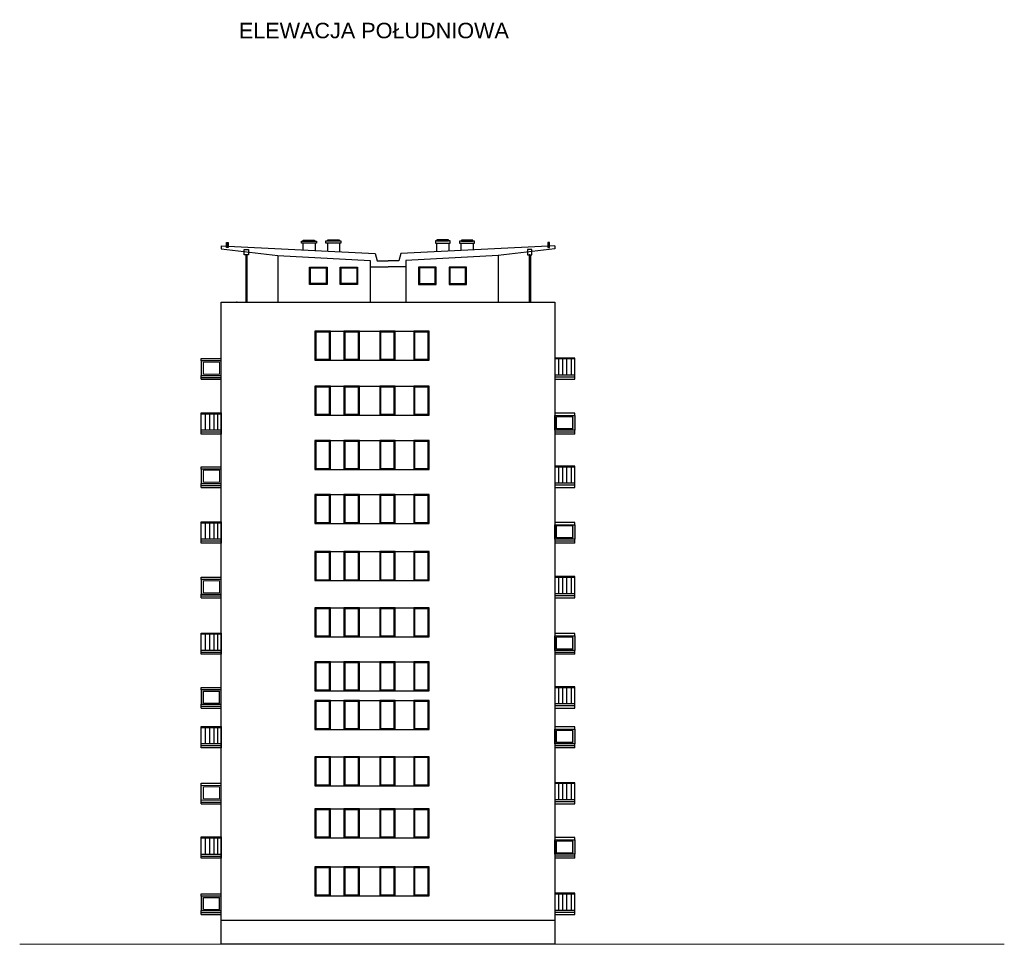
# Model space of a CAD drawing. Header units: millimetres. Extents: x 6874 to 479855, y -393105 to -20937.
# Tile 20 of 42: x 151755 to 202693, y -126650 to -78849. Entities that reach past the tile are written whole.
import ezdxf

# ---------------------------------------------------------------- set-up
doc = ezdxf.new("R2010")
doc.units = ezdxf.units.MM
doc.header["$MEASUREMENT"] = 0
for name, color, linetype, lineweight in [('Nowe_2D - Ogólne_Nr_pióra__1', 7, 'Continuous', 13), ('Nowe_2D - Ogólne_Nr_pióra__41', 7, 'Continuous', 25), ('Nowe_Adnotacja - Teksty_Nr_pióra__1', 7, 'Continuous', 13)]:
    doc.layers.add(name, color=color, linetype=linetype, lineweight=lineweight)
doc.styles.add('STYL_AUTOMATYCZNY_5', font='arial.ttf')

msp = doc.modelspace()

# ---------------------------------------------------------------- hatches: boundary and pattern name
at = {"layer": 'Nowe_2D - Ogólne_Nr_pióra__1', "linetype": 'Continuous', "lineweight": 13}
for points in [[(162547, -90566), (162547, -90365), (162459, -90365), (162459, -90561)], [(162459, -90365), (162459, -90633), (162547, -90633), (162547, -90365)], [(179075, -90566), (179075, -90365), (179163, -90365), (179163, -90561)], [(179163, -90365), (179163, -90633), (179075, -90633), (179075, -90365)], [(163447, -93450), (163507, -93450), (163507, -91003), (163447, -91003)], [(178175, -93450), (178115, -93450), (178115, -91003), (178175, -91003)]]:
    msp.add_hatch(color=7, dxfattribs=at).paths.add_polyline_path(points)
h = msp.add_hatch(color=7, dxfattribs=at)
h.paths.add_polyline_path([(161141, -96488), (161141, -97240), (162186, -97240), (162186, -96488)])
h.paths.add_polyline_path([(161256, -96555), (161256, -97173), (162100, -97173), (162100, -96555)], flags=0)
h = msp.add_hatch(color=7, dxfattribs=at)
h.paths.add_polyline_path([(180481, -99317), (180481, -100069), (179436, -100069), (179436, -99317)])
h.paths.add_polyline_path([(180366, -99384), (180366, -100002), (179522, -100002), (179522, -99384)], flags=0)
h = msp.add_hatch(color=7, dxfattribs=at)
h.paths.add_polyline_path([(161141, -102079), (161141, -102831), (162186, -102831), (162186, -102079)])
h.paths.add_polyline_path([(161256, -102146), (161256, -102764), (162100, -102764), (162100, -102146)], flags=0)
h = msp.add_hatch(color=7, dxfattribs=at)
h.paths.add_polyline_path([(180481, -104956), (180481, -105708), (179436, -105708), (179436, -104956)])
h.paths.add_polyline_path([(180366, -105023), (180366, -105641), (179522, -105641), (179522, -105023)], flags=0)
h = msp.add_hatch(color=7, dxfattribs=at)
h.paths.add_polyline_path([(161141, -107787), (161141, -108540), (162186, -108540), (162186, -107787)])
h.paths.add_polyline_path([(161256, -107854), (161256, -108473), (162100, -108473), (162100, -107854)], flags=0)
h = msp.add_hatch(color=7, dxfattribs=at)
h.paths.add_polyline_path([(180481, -110704), (180481, -111456), (179436, -111456), (179436, -110704)])
h.paths.add_polyline_path([(180366, -110771), (180366, -111389), (179522, -111389), (179522, -110771)], flags=0)
h = msp.add_hatch(color=7, dxfattribs=at)
h.paths.add_polyline_path([(161141, -113490), (161141, -114242), (162186, -114242), (162186, -113490)])
h.paths.add_polyline_path([(161256, -113557), (161256, -114175), (162100, -114175), (162100, -113557)], flags=0)
h = msp.add_hatch(color=7, dxfattribs=at)
h.paths.add_polyline_path([(180481, -115535), (180481, -116288), (179436, -116288), (179436, -115535)])
h.paths.add_polyline_path([(180366, -115602), (180366, -116221), (179522, -116221), (179522, -115602)], flags=0)
h = msp.add_hatch(color=7, dxfattribs=at)
h.paths.add_polyline_path([(161141, -118442), (161141, -119194), (162186, -119194), (162186, -118442)])
h.paths.add_polyline_path([(161256, -118509), (161256, -119127), (162100, -119127), (162100, -118509)], flags=0)
h = msp.add_hatch(color=7, dxfattribs=at)
h.paths.add_polyline_path([(180481, -121246), (180481, -121998), (179436, -121998), (179436, -121246)])
h.paths.add_polyline_path([(180366, -121313), (180366, -121931), (179522, -121931), (179522, -121313)], flags=0)
h = msp.add_hatch(color=7, dxfattribs=at)
h.paths.add_polyline_path([(161141, -124158), (161141, -124910), (162186, -124910), (162186, -124158)])
h.paths.add_polyline_path([(161256, -124225), (161256, -124843), (162100, -124843), (162100, -124225)], flags=0)

# ---------------------------------------------------------------- linework, layer by layer
at = {"layer": 'Nowe_2D - Ogólne_Nr_pióra__1', "color": 7, "linetype": 'Continuous', "lineweight": 13}
msp.add_line((151755, -126650), (202693, -126650), dxfattribs=at)
at = {"layer": 'Nowe_2D - Ogólne_Nr_pióra__1', "color": 7, "linetype": 'Continuous', "lineweight": 13, "flags": 128}
for points in [[(162547, -90566), (162547, -90365), (162459, -90365), (162459, -90561)], [(162459, -90365), (162459, -90633), (162547, -90633), (162547, -90365)], [(179075, -90566), (179075, -90365), (179163, -90365), (179163, -90561)], [(179163, -90365), (179163, -90633), (179075, -90633), (179075, -90365)], [(163447, -93450), (163507, -93450), (163507, -91003), (163447, -91003)], [(178175, -93450), (178115, -93450), (178115, -91003), (178175, -91003)], [(161141, -96488), (161141, -97240), (162186, -97240), (162186, -96488)], [(161256, -96555), (161256, -97173), (162100, -97173), (162100, -96555)], [(180481, -99317), (180481, -100069), (179436, -100069), (179436, -99317)], [(180366, -99384), (180366, -100002), (179522, -100002), (179522, -99384)], [(161141, -102079), (161141, -102831), (162186, -102831), (162186, -102079)], [(161256, -102146), (161256, -102764), (162100, -102764), (162100, -102146)], [(180481, -104956), (180481, -105708), (179436, -105708), (179436, -104956)], [(180366, -105023), (180366, -105641), (179522, -105641), (179522, -105023)], [(161141, -107787), (161141, -108540), (162186, -108540), (162186, -107787)], [(161256, -107854), (161256, -108473), (162100, -108473), (162100, -107854)], [(180481, -110704), (180481, -111456), (179436, -111456), (179436, -110704)], [(180366, -110771), (180366, -111389), (179522, -111389), (179522, -110771)], [(161141, -113490), (161141, -114242), (162186, -114242), (162186, -113490)], [(161256, -113557), (161256, -114175), (162100, -114175), (162100, -113557)], [(180481, -115535), (180481, -116288), (179436, -116288), (179436, -115535)], [(180366, -115602), (180366, -116221), (179522, -116221), (179522, -115602)], [(161141, -118442), (161141, -119194), (162186, -119194), (162186, -118442)], [(161256, -118509), (161256, -119127), (162100, -119127), (162100, -118509)], [(180481, -121246), (180481, -121998), (179436, -121998), (179436, -121246)], [(180366, -121313), (180366, -121931), (179522, -121931), (179522, -121313)], [(161141, -124158), (161141, -124910), (162186, -124910), (162186, -124158)], [(161256, -124225), (161256, -124843), (162100, -124843), (162100, -124225)]]:
    msp.add_lwpolyline(points, close=True, dxfattribs=at)
at = {"layer": 'Nowe_2D - Ogólne_Nr_pióra__41', "color": 7, "linetype": 'Continuous', "lineweight": 25}
for p, q in [((166401, -90403), (166401, -90756)), ((167048, -90403), (167048, -90788)), ((167671, -90399), (167671, -90819)), ((168304, -90399), (168304, -90851)), ((173318, -90399), (173318, -90851)), ((173951, -90399), (173951, -90819)), ((174574, -90403), (174574, -90788)), ((175221, -90403), (175221, -90756)), ((163477, -91003), (163447, -91003)), ((163447, -91003), (163447, -93450)), ((163477, -91003), (163507, -91003)), ((163507, -91003), (163507, -93450)), ((178145, -91003), (178115, -91003)), ((178115, -91003), (178115, -93450)), ((178145, -91003), (178175, -91003)), ((178175, -91003), (178175, -93450)), ((162948, -93450), (162978, -93450)), ((163008, -93450), (162978, -93450)), ((167828, -94950), (168528, -94950)), ((169328, -94950), (170378, -94950)), ((171178, -94950), (172138, -94950)), ((161141, -96488), (161141, -96368)), ((161141, -96368), (162186, -96368)), ((167828, -96450), (168528, -96450)), ((169328, -96450), (170378, -96450)), ((171178, -96450), (172138, -96450)), ((180481, -96390), (179436, -96390)), ((179626, -96390), (179626, -97224)), ((179829, -96390), (179829, -97224)), ((180044, -96390), (180044, -97224)), ((180277, -96390), (180277, -97224)), ((161141, -97341), (161141, -97240)), ((180481, -97224), (179436, -97224)), ((161141, -97341), (162186, -97341)), ((161141, -97441), (161141, -97341)), ((161141, -97441), (162186, -97441)), ((167828, -97800), (168528, -97800)), ((169328, -97800), (170378, -97800)), ((171178, -97800), (172138, -97800)), ((180481, -97328), (179436, -97328)), ((161141, -99219), (162186, -99219)), ((161345, -99219), (161345, -100054)), ((161578, -99219), (161578, -100054)), ((161793, -99219), (161793, -100054)), ((161996, -99219), (161996, -100054)), ((167828, -99300), (168528, -99300)), ((169328, -99300), (170378, -99300)), ((171178, -99300), (172138, -99300)), ((180481, -99197), (179436, -99197)), ((180481, -99317), (180481, -99197)), ((180366, -99384), (179522, -99384)), ((179522, -100002), (179522, -99384)), ((180366, -100002), (180366, -99384)), ((161141, -100054), (162186, -100054)), ((161141, -100158), (162186, -100158)), ((180481, -100170), (179436, -100170)), ((180481, -100271), (179436, -100271)), ((180366, -100002), (179522, -100002)), ((180481, -100170), (180481, -100069)), ((180481, -100271), (180481, -100170)), ((167828, -100600), (168528, -100600)), ((169328, -100600), (170378, -100600)), ((171178, -100600), (172138, -100600)), ((161141, -102079), (161141, -101959)), ((161141, -101959), (162186, -101959)), ((167828, -102100), (168528, -102100)), ((169328, -102100), (170378, -102100)), ((171178, -102100), (172138, -102100)), ((180481, -101981), (179436, -101981)), ((179626, -101981), (179626, -102815)), ((179829, -101981), (179829, -102815)), ((180044, -101981), (180044, -102815)), ((180277, -101981), (180277, -102815)), ((161141, -102932), (161141, -102831)), ((180481, -102815), (179436, -102815)), ((161141, -102932), (162186, -102932)), ((161141, -103032), (161141, -102932)), ((161141, -103032), (162186, -103032)), ((167828, -103400), (168528, -103400)), ((169328, -103400), (170378, -103400)), ((171178, -103400), (172138, -103400)), ((180481, -102919), (179436, -102919)), ((161141, -104858), (162186, -104858)), ((161345, -104858), (161345, -105693)), ((161578, -104858), (161578, -105693)), ((161793, -104858), (161793, -105693)), ((161996, -104858), (161996, -105693)), ((167828, -104900), (168528, -104900)), ((169328, -104900), (170378, -104900)), ((171178, -104900), (172138, -104900)), ((180481, -104836), (179436, -104836)), ((180481, -104956), (180481, -104836)), ((180366, -105023), (179522, -105023)), ((179522, -105641), (179522, -105023)), ((180366, -105641), (180366, -105023)), ((161141, -105693), (162186, -105693)), ((161141, -105797), (162186, -105797)), ((180481, -105809), (179436, -105809)), ((180481, -105910), (179436, -105910)), ((180366, -105641), (179522, -105641)), ((180481, -105809), (180481, -105708)), ((180481, -105910), (180481, -105809)), ((167828, -106350), (168528, -106350)), ((169328, -106350), (170378, -106350)), ((171178, -106350), (172138, -106350)), ((161141, -107787), (161141, -107667)), ((161141, -107667), (162186, -107667)), ((167828, -107850), (168528, -107850)), ((169328, -107850), (170378, -107850)), ((171178, -107850), (172138, -107850)), ((180481, -107689), (179436, -107689)), ((179626, -107689), (179626, -108524)), ((179829, -107689), (179829, -108524)), ((180044, -107689), (180044, -108524)), ((180277, -107689), (180277, -108524)), ((161141, -108640), (161141, -108540)), ((161141, -108640), (162186, -108640)), ((161141, -108741), (161141, -108640)), ((161141, -108741), (162186, -108741)), ((180481, -108524), (179436, -108524)), ((180481, -108628), (179436, -108628)), ((167828, -109250), (168528, -109250)), ((169328, -109250), (170378, -109250)), ((171178, -109250), (172138, -109250)), ((161141, -110606), (162186, -110606)), ((161345, -110606), (161345, -111440)), ((161578, -110606), (161578, -111440)), ((161793, -110606), (161793, -111440)), ((161996, -110606), (161996, -111440)), ((167828, -110750), (168528, -110750)), ((169328, -110750), (170378, -110750)), ((171178, -110750), (172138, -110750)), ((180481, -110583), (179436, -110583)), ((180366, -110771), (179522, -110771)), ((179522, -111389), (179522, -110771)), ((180366, -111389), (180366, -110771)), ((180481, -110704), (180481, -110583)), ((161141, -111440), (162186, -111440)), ((161141, -111544), (162186, -111544)), ((180366, -111389), (179522, -111389)), ((180481, -111557), (180481, -111456)), ((167828, -112050), (168528, -112050)), ((169328, -112050), (170378, -112050)), ((171178, -112050), (172138, -112050)), ((180481, -111557), (179436, -111557)), ((180481, -111657), (179436, -111657)), ((180481, -111657), (180481, -111557)), ((161141, -113490), (161141, -113370)), ((161141, -113370), (162186, -113370)), ((161256, -114175), (161256, -113557)), ((161256, -113557), (162100, -113557)), ((162100, -114175), (162100, -113557)), ((167828, -113550), (168528, -113550)), ((169328, -113550), (170378, -113550)), ((171178, -113550), (172138, -113550)), ((180481, -113392), (179436, -113392)), ((179626, -113392), (179626, -114226)), ((179829, -113392), (179829, -114226)), ((180044, -113392), (180044, -114226)), ((180277, -113392), (180277, -114226)), ((167828, -114050), (168528, -114050)), ((169328, -114050), (170378, -114050)), ((171178, -114050), (172138, -114050)), ((161141, -114343), (161141, -114242)), ((161141, -114343), (162186, -114343)), ((161141, -114443), (161141, -114343)), ((161141, -114443), (162186, -114443)), ((161256, -114175), (162100, -114175)), ((180481, -114226), (179436, -114226)), ((180481, -114330), (179436, -114330)), ((161141, -115438), (162186, -115438)), ((161345, -115438), (161345, -116272)), ((161578, -115438), (161578, -116272)), ((161793, -115438), (161793, -116272)), ((161996, -115438), (161996, -116272)), ((167828, -115550), (168528, -115550)), ((169328, -115550), (170378, -115550)), ((171178, -115550), (172138, -115550)), ((180481, -115415), (179436, -115415)), ((180366, -115602), (179522, -115602)), ((179522, -116221), (179522, -115602)), ((180366, -116221), (180366, -115602)), ((180481, -115535), (180481, -115415)), ((161141, -116272), (162186, -116272)), ((161141, -116376), (162186, -116376)), ((180481, -116388), (179436, -116388)), ((180481, -116489), (179436, -116489)), ((180366, -116221), (179522, -116221)), ((180481, -116388), (180481, -116288)), ((180481, -116489), (180481, -116388)), ((167828, -116950), (168528, -116950)), ((169328, -116950), (170378, -116950)), ((171178, -116950), (172138, -116950)), ((161141, -118442), (161141, -118321)), ((161141, -118321), (162186, -118321)), ((161141, -119194), (161141, -118431)), ((167828, -118450), (168528, -118450)), ((169328, -118450), (170378, -118450)), ((171178, -118450), (172138, -118450)), ((180481, -118344), (179436, -118344)), ((179626, -118344), (179626, -119178)), ((179829, -118344), (179829, -119178)), ((180044, -118344), (180044, -119178)), ((180277, -118344), (180277, -119178)), ((161141, -119295), (161141, -119194)), ((180481, -119178), (179436, -119178)), ((161141, -119295), (162186, -119295)), ((161141, -119395), (161141, -119295)), ((161141, -119395), (162186, -119395)), ((167828, -119650), (168528, -119650)), ((169328, -119650), (170378, -119650)), ((171178, -119650), (172138, -119650)), ((180481, -119282), (179436, -119282)), ((161141, -121148), (162186, -121148)), ((161345, -121148), (161345, -121983)), ((161578, -121148), (161578, -121983)), ((161793, -121148), (161793, -121983)), ((161996, -121148), (161996, -121983)), ((167828, -121150), (168528, -121150)), ((169328, -121150), (170378, -121150)), ((171178, -121150), (172138, -121150)), ((180481, -121126), (179436, -121126)), ((180481, -121246), (180481, -121126)), ((180366, -121313), (179522, -121313)), ((179522, -121931), (179522, -121313)), ((180366, -121931), (180366, -121313)), ((161141, -121983), (162186, -121983)), ((161141, -122087), (162186, -122087)), ((180481, -122099), (179436, -122099)), ((180481, -122200), (179436, -122200)), ((180366, -121931), (179522, -121931)), ((180481, -122099), (180481, -121998)), ((180481, -122200), (180481, -122099)), ((167828, -122650), (168528, -122650)), ((169328, -122650), (170378, -122650)), ((171178, -122650), (172138, -122650)), ((161141, -124158), (161141, -124038)), ((161141, -124038), (162186, -124038)), ((161256, -124843), (161256, -124225)), ((161256, -124225), (162100, -124225)), ((162100, -124843), (162100, -124225)), ((167828, -124150), (168528, -124150)), ((169328, -124150), (170378, -124150)), ((171178, -124150), (172138, -124150)), ((180481, -124060), (179436, -124060)), ((179626, -124060), (179626, -124895)), ((179829, -124060), (179829, -124895)), ((180044, -124060), (180044, -124895)), ((180277, -124060), (180277, -124895)), ((161141, -125011), (161141, -124910)), ((161141, -125011), (162186, -125011)), ((161141, -125112), (161141, -125011)), ((161141, -125112), (162186, -125112)), ((161256, -124843), (162100, -124843)), ((180481, -124895), (179436, -124895)), ((180481, -124999), (179436, -124999))]:
    msp.add_line(p, q, dxfattribs=at)
for points in [[(162186, -90548), (170141, -90941), (170248, -91311), (170811, -91311)], [(162186, -90548), (162186, -90700), (165111, -91031), (169890, -91296)], [(179436, -90548), (171481, -90941), (171374, -91311), (170811, -91311)], [(179436, -90548), (179436, -90700), (176511, -91031), (171732, -91296)], [(165111, -91031), (165111, -93450)], [(176511, -91031), (176511, -93450)], [(169890, -91296), (169890, -93450)], [(169890, -91619), (170811, -91619)], [(171732, -91619), (170811, -91619)], [(171732, -91296), (171732, -93450)], [(162186, -125400), (179436, -125400)]]:
    msp.add_lwpolyline(points, dxfattribs=at)
for points in [[(162459, -90365), (162547, -90365), (162547, -90633), (162459, -90633)], [(166339, -90298), (167106, -90298), (167106, -90403), (166339, -90403)], [(166420, -90240), (167010, -90240), (167010, -90298), (166420, -90298)], [(167595, -90288), (168361, -90288), (168361, -90399), (167595, -90399)], [(167690, -90231), (168285, -90231), (168285, -90288), (167690, -90288)], [(174027, -90288), (173261, -90288), (173261, -90399), (174027, -90399)], [(173932, -90231), (173337, -90231), (173337, -90288), (173932, -90288)], [(175283, -90298), (174516, -90298), (174516, -90403), (175283, -90403)], [(175202, -90240), (174612, -90240), (174612, -90298), (175202, -90298)], [(179163, -90365), (179075, -90365), (179075, -90633), (179163, -90633)], [(163367, -90734), (163588, -90734), (163588, -91003), (163367, -91003)], [(178255, -90734), (178034, -90734), (178034, -91003), (178255, -91003)], [(166746, -91635), (167656, -91635), (167656, -92545), (166746, -92545)], [(166796, -91685), (167606, -91685), (167606, -92495), (166796, -92495)], [(168328, -91635), (169238, -91635), (169238, -92545), (168328, -92545)], [(168378, -91685), (169188, -91685), (169188, -92495), (168378, -92495)], [(173294, -91635), (172384, -91635), (172384, -92545), (173294, -92545)], [(173244, -91685), (172434, -91685), (172434, -92495), (173244, -92495)], [(174876, -91635), (173966, -91635), (173966, -92545), (174876, -92545)], [(174826, -91685), (174016, -91685), (174016, -92495), (174826, -92495)], [(162186, -126650), (162186, -93450), (179436, -93450), (179436, -126650)], [(167028, -96450), (167828, -96450), (167828, -94950), (167028, -94950)], [(167078, -96400), (167778, -96400), (167778, -95000), (167078, -95000)], [(168528, -96450), (169328, -96450), (169328, -94950), (168528, -94950)], [(168578, -96400), (169278, -96400), (169278, -95000), (168578, -95000)], [(170378, -96450), (171178, -96450), (171178, -94950), (170378, -94950)], [(170428, -96400), (171128, -96400), (171128, -95000), (170428, -95000)], [(172138, -96450), (172938, -96450), (172938, -94950), (172138, -94950)], [(172188, -96400), (172888, -96400), (172888, -95000), (172188, -95000)], [(161141, -97240), (162186, -97240), (162186, -96488), (161141, -96488)], [(180481, -96341), (179436, -96341), (179436, -97441), (180481, -97441)], [(167028, -99300), (167828, -99300), (167828, -97800), (167028, -97800)], [(168528, -99300), (169328, -99300), (169328, -97800), (168528, -97800)], [(170378, -99300), (171178, -99300), (171178, -97800), (170378, -97800)], [(172138, -99300), (172938, -99300), (172938, -97800), (172138, -97800)], [(167078, -99250), (167778, -99250), (167778, -97850), (167078, -97850)], [(168578, -99250), (169278, -99250), (169278, -97850), (168578, -97850)], [(170428, -99250), (171128, -99250), (171128, -97850), (170428, -97850)], [(172188, -99250), (172888, -99250), (172888, -97850), (172188, -97850)], [(161141, -99171), (162186, -99171), (162186, -100271), (161141, -100271)], [(180481, -100069), (179436, -100069), (179436, -99317), (180481, -99317)], [(167028, -102100), (167828, -102100), (167828, -100600), (167028, -100600)], [(167078, -102050), (167778, -102050), (167778, -100650), (167078, -100650)], [(168528, -102100), (169328, -102100), (169328, -100600), (168528, -100600)], [(168578, -102050), (169278, -102050), (169278, -100650), (168578, -100650)], [(170378, -102100), (171178, -102100), (171178, -100600), (170378, -100600)], [(170428, -102050), (171128, -102050), (171128, -100650), (170428, -100650)], [(172138, -102100), (172938, -102100), (172938, -100600), (172138, -100600)], [(172188, -102050), (172888, -102050), (172888, -100650), (172188, -100650)], [(161141, -102831), (162186, -102831), (162186, -102079), (161141, -102079)], [(180481, -101932), (179436, -101932), (179436, -103032), (180481, -103032)], [(167028, -104900), (167828, -104900), (167828, -103400), (167028, -103400)], [(168528, -104900), (169328, -104900), (169328, -103400), (168528, -103400)], [(170378, -104900), (171178, -104900), (171178, -103400), (170378, -103400)], [(172138, -104900), (172938, -104900), (172938, -103400), (172138, -103400)], [(167078, -104850), (167778, -104850), (167778, -103450), (167078, -103450)], [(168578, -104850), (169278, -104850), (169278, -103450), (168578, -103450)], [(170428, -104850), (171128, -104850), (171128, -103450), (170428, -103450)], [(172188, -104850), (172888, -104850), (172888, -103450), (172188, -103450)], [(161141, -104810), (162186, -104810), (162186, -105910), (161141, -105910)], [(180481, -105708), (179436, -105708), (179436, -104956), (180481, -104956)], [(167028, -107850), (167828, -107850), (167828, -106350), (167028, -106350)], [(167078, -107800), (167778, -107800), (167778, -106400), (167078, -106400)], [(168528, -107850), (169328, -107850), (169328, -106350), (168528, -106350)], [(168578, -107800), (169278, -107800), (169278, -106400), (168578, -106400)], [(170378, -107850), (171178, -107850), (171178, -106350), (170378, -106350)], [(170428, -107800), (171128, -107800), (171128, -106400), (170428, -106400)], [(172138, -107850), (172938, -107850), (172938, -106350), (172138, -106350)], [(172188, -107800), (172888, -107800), (172888, -106400), (172188, -106400)], [(161141, -108540), (162186, -108540), (162186, -107787), (161141, -107787)], [(180481, -107641), (179436, -107641), (179436, -108741), (180481, -108741)], [(167028, -110750), (167828, -110750), (167828, -109250), (167028, -109250)], [(167078, -110700), (167778, -110700), (167778, -109300), (167078, -109300)], [(168528, -110750), (169328, -110750), (169328, -109250), (168528, -109250)], [(168578, -110700), (169278, -110700), (169278, -109300), (168578, -109300)], [(170378, -110750), (171178, -110750), (171178, -109250), (170378, -109250)], [(170428, -110700), (171128, -110700), (171128, -109300), (170428, -109300)], [(172138, -110750), (172938, -110750), (172938, -109250), (172138, -109250)], [(172188, -110700), (172888, -110700), (172888, -109300), (172188, -109300)], [(161141, -110557), (162186, -110557), (162186, -111657), (161141, -111657)], [(180481, -111456), (179436, -111456), (179436, -110704), (180481, -110704)], [(167028, -113550), (167828, -113550), (167828, -112050), (167028, -112050)], [(168528, -113550), (169328, -113550), (169328, -112050), (168528, -112050)], [(170378, -113550), (171178, -113550), (171178, -112050), (170378, -112050)], [(172138, -113550), (172938, -113550), (172938, -112050), (172138, -112050)], [(167078, -113500), (167778, -113500), (167778, -112100), (167078, -112100)], [(168578, -113500), (169278, -113500), (169278, -112100), (168578, -112100)], [(170428, -113500), (171128, -113500), (171128, -112100), (170428, -112100)], [(172188, -113500), (172888, -113500), (172888, -112100), (172188, -112100)], [(161141, -114242), (162186, -114242), (162186, -113490), (161141, -113490)], [(180481, -113343), (179436, -113343), (179436, -114443), (180481, -114443)], [(167028, -115550), (167828, -115550), (167828, -114050), (167028, -114050)], [(167078, -115500), (167778, -115500), (167778, -114100), (167078, -114100)], [(168528, -115550), (169328, -115550), (169328, -114050), (168528, -114050)], [(168578, -115500), (169278, -115500), (169278, -114100), (168578, -114100)], [(170378, -115550), (171178, -115550), (171178, -114050), (170378, -114050)], [(170428, -115500), (171128, -115500), (171128, -114100), (170428, -114100)], [(172138, -115550), (172938, -115550), (172938, -114050), (172138, -114050)], [(172188, -115500), (172888, -115500), (172888, -114100), (172188, -114100)], [(161141, -115389), (162186, -115389), (162186, -116489), (161141, -116489)], [(180481, -116288), (179436, -116288), (179436, -115535), (180481, -115535)], [(167028, -118450), (167828, -118450), (167828, -116950), (167028, -116950)], [(167078, -118400), (167778, -118400), (167778, -117000), (167078, -117000)], [(168528, -118450), (169328, -118450), (169328, -116950), (168528, -116950)], [(168578, -118400), (169278, -118400), (169278, -117000), (168578, -117000)], [(170378, -118450), (171178, -118450), (171178, -116950), (170378, -116950)], [(170428, -118400), (171128, -118400), (171128, -117000), (170428, -117000)], [(172138, -118450), (172938, -118450), (172938, -116950), (172138, -116950)], [(172188, -118400), (172888, -118400), (172888, -117000), (172188, -117000)], [(180481, -118295), (179436, -118295), (179436, -119395), (180481, -119395)], [(167028, -121150), (167828, -121150), (167828, -119650), (167028, -119650)], [(167078, -121100), (167778, -121100), (167778, -119700), (167078, -119700)], [(168528, -121150), (169328, -121150), (169328, -119650), (168528, -119650)], [(168578, -121100), (169278, -121100), (169278, -119700), (168578, -119700)], [(170378, -121150), (171178, -121150), (171178, -119650), (170378, -119650)], [(170428, -121100), (171128, -121100), (171128, -119700), (170428, -119700)], [(172138, -121150), (172938, -121150), (172938, -119650), (172138, -119650)], [(172188, -121100), (172888, -121100), (172888, -119700), (172188, -119700)], [(161141, -121100), (162186, -121100), (162186, -122200), (161141, -122200)], [(180481, -121998), (179436, -121998), (179436, -121246), (180481, -121246)], [(167028, -124150), (167828, -124150), (167828, -122650), (167028, -122650)], [(167078, -124100), (167778, -124100), (167778, -122700), (167078, -122700)], [(168528, -124150), (169328, -124150), (169328, -122650), (168528, -122650)], [(168578, -124100), (169278, -124100), (169278, -122700), (168578, -122700)], [(170378, -124150), (171178, -124150), (171178, -122650), (170378, -122650)], [(170428, -124100), (171128, -124100), (171128, -122700), (170428, -122700)], [(172138, -124150), (172938, -124150), (172938, -122650), (172138, -122650)], [(172188, -124100), (172888, -124100), (172888, -122700), (172188, -122700)], [(161141, -124910), (162186, -124910), (162186, -124158), (161141, -124158)], [(180481, -124012), (179436, -124012), (179436, -125112), (180481, -125112)]]:
    msp.add_lwpolyline(points, close=True, dxfattribs=at)

# ---------------------------------------------------------------- texts
at = {"layer": 'Nowe_Adnotacja - Teksty_Nr_pióra__1', "color": 7, "linetype": 'Continuous', "lineweight": 13, "insert": (170077, -79009), "char_height": 800, "attachment_point": 2, "style": 'STYL_AUTOMATYCZNY_5'}
msp.add_mtext('\\A1;{\\pqc;\\fArial|b0|i0|c238|p0;\\W1.000000;ELEWACJA \\fArial|b0|i0|c238|p0;\\W1.000000;POŁUDNIOWA}', dxfattribs=at)

doc.saveas('drawing.dxf')
